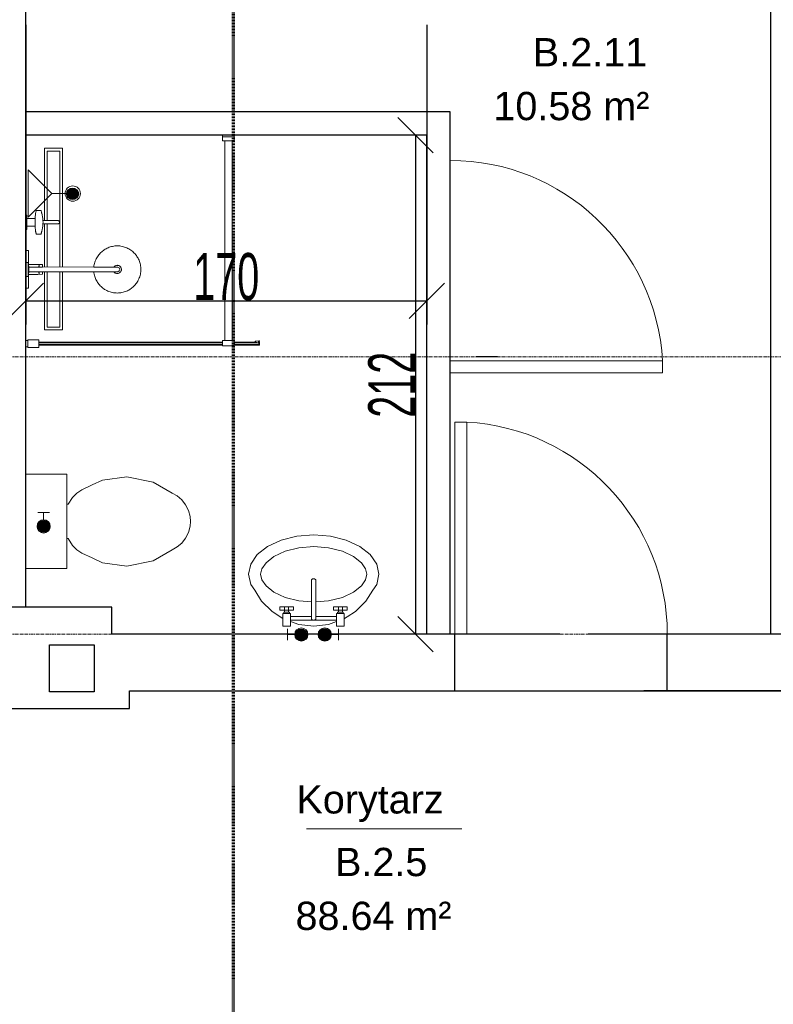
# Model space of a CAD drawing. Header units: millimetres. Extents: x -57334 to 14098, y -25409 to 16656.
# Tile 35 of 50: x -22019 to -18823, y -5139 to -962. Entities that reach past the tile are written whole.
import ezdxf
from ezdxf.lldxf.tags import DXFTag

# ---------------------------------------------------------------- set-up
doc = ezdxf.new("R2010")
doc.units = ezdxf.units.MM
doc.linetypes.add('Kreska', pattern=[6.35, 3.175, -3.175])
doc.linetypes.add('Linia siatki', pattern=[22.225, 12.7, -3.175, 3.175, -3.175])
for name, color, linetype, lineweight in [('A-ANNO-DIMS', 7, 'Continuous', 5), ('A-AREA-IDEN', 7, 'Continuous', 5), ('A-DETL-GENF', 7, 'Continuous', 5), ('A-DOOR', 7, 'Continuous', 5), ('A-WALL', 7, 'Continuous', 5), ('G-ANNO-SYMB', 7, 'Continuous', 5), ('IS_Odbiorniki', 7, 'SOLID', 18), ('P-SANR-FIXT', 7, 'Continuous', 5), ('S-GRID', 7, 'Continuous', 5)]:
    doc.layers.add(name, color=color, linetype=linetype, lineweight=lineweight)
doc.layers.add('Default', color=7, linetype='Continuous')
doc.layers.add('IS_Ciepła_woda', color=1, linetype='DASHDOT', lineweight=30, true_color=0xff0000)
doc.styles.add('Arial_3', font='arial.ttf', dxfattribs={"height": 120})
doc.styles.add('Arial_5', font='arial.ttf', dxfattribs={"width": 0.6, "height": 200})
tags = doc.linetypes.add('DASHDOT', pattern=[20, 10, -5, 0, -5]).pattern_tags.tags
tags[10:11] = [DXFTag(74, 4), DXFTag(75, 0), DXFTag(340, '0'), DXFTag(46, 0.0), DXFTag(50, 0.0), DXFTag(44, 0.0), DXFTag(45, 0.0)]
tags[8:9] = [DXFTag(74, 4), DXFTag(75, 0), DXFTag(340, '0'), DXFTag(46, 0.0), DXFTag(50, 0.0), DXFTag(44, 0.0), DXFTag(45, 0.0)]
tags[6:7] = [DXFTag(74, 4), DXFTag(75, 0), DXFTag(340, '0'), DXFTag(46, 0.0), DXFTag(50, 0.0), DXFTag(44, 0.0), DXFTag(45, 0.0)]
tags[4:5] = [DXFTag(74, 4), DXFTag(75, 0), DXFTag(340, '0'), DXFTag(46, 0.0), DXFTag(50, 0.0), DXFTag(44, 0.0), DXFTag(45, 0.0)]
tags = doc.linetypes.add('SOLID', pattern=[10, 10, 0]).pattern_tags.tags
tags[6:7] = [DXFTag(74, 4), DXFTag(75, 0), DXFTag(340, '0'), DXFTag(46, 0.0), DXFTag(50, 0.0), DXFTag(44, 0.0), DXFTag(45, 0.0)]
tags[4:5] = [DXFTag(74, 4), DXFTag(75, 0), DXFTag(340, '0'), DXFTag(46, 0.0), DXFTag(50, 0.0), DXFTag(44, 0.0), DXFTag(45, 0.0)]
doc.dimstyles.new('standard_wielkość_otworów', dxfattribs={"dimscale": 304.8, "dimtxt": 204.05188, "dimasz": 0.492126, "dimexe": 0.328084, "dimexo": 0.0625, "dimgap": 0, "dimtad": 1, "dimdec": 0, "dimlfac": 0.1, "dimzin": 0, "dimdsep": 46, "dimtxsty": 'Arial_5', "dimblk1": 'OBLIQUE', "dimblk2": 'OBLIQUE', "dimsah": 1, "dimcen": 0.09, "dimazin": 0, "dimtfac": 1, "dimtdec": 4, "dimtix": 1, "dimtmove": 0, "dimatfit": 3, "dimfxl": 0.328084, "dimfxlon": 1, "dimtvp": 1, "dimtolj": 1, "dimtzin": 0, "dimarcsym": 2})

# ---------------------------------------------------------------- blocks, each defined once
blk = doc.blocks.new('AN_pomieszczenia - Room Tag With Area-359654-RZUT PIĘTRA II')
at = {"layer": 'A-AREA-IDEN'}
for p in [(-3.295, 0), (3.295, 0)]:
    blk.add_line(p, (0, 0), dxfattribs=at)
blk = doc.blocks.new('M_Jednoskrzydłowe płytowe - 90-1643404-RZUT PIĘTRA II')
at = {"layer": 'A-DOOR', "lineweight": 18}
for p, q in [((399, 120), (399, 1020.2)), ((450, 1020.2), (399, 1020.2)), ((450, 120), (450, 1020.2)), ((450, 120), (399, 120))]:
    blk.add_line(p, q, dxfattribs=at)
at = {"layer": 'A-DOOR'}
blk.add_arc((450, 120), 901.7, 93.2424, 180, dxfattribs=at)
blk = doc.blocks.new('Sanitary_Showers_Roca_T-500-Pack-Basic-Thermostatic - T-500 Pack Basic Thermostatic-822852-Rzut Parteru')
at = {"layer": 'A-DETL-GENF'}
for p, q in [((63, 0), (-4.7, 0)), ((-4.7, 0), (-4.7, -13)), ((85.3, 0), (63, 0)), ((155.3, 0), (85.3, 0)), ((-123.6, -0.1), (-154.7, -0.1)), ((-154.7, -0.1), (-154.7, -6.1)), ((-154.7, -6.1), (-140.7, -6.1)), ((-144.1, -41.7), (-147.7, -41.9)), ((-140.7, -41.5), (-144.1, -41.7)), ((-140.7, -6.1), (-140.7, -41.5)), ((-140.7, -6.1), (-108.7, -6.1)), ((-134.3, -41.3), (-140.7, -41.5)), ((-127.9, -41.2), (-134.3, -41.3)), ((-121.5, -41.2), (-127.9, -41.2)), ((-94.7, -0.1), (-123.6, -0.1)), ((-115.1, -41.3), (-121.5, -41.2)), ((-108.7, -41.5), (-115.1, -41.3)), ((-108.7, -41.5), (-108.7, -6.1)), ((-108.7, -6.1), (-94.7, -6.1)), ((-105.4, -41.7), (-108.7, -41.5)), ((-101.8, -41.9), (-105.4, -41.7)), ((-94.7, -6.1), (-94.7, -0.1)), ((-4.7, -13), (53.8, -13)), ((45.3, -0.1), (45.3, -12.1)), ((45.3, -12.1), (105.3, -12.1)), ((53.8, -13), (54, -29.1)), ((53.8, -13), (61.3, -13)), ((54, -29.1), (54, -31.8)), ((54, -31.8), (54.3, -52.5)), ((61.3, -12.1), (61.3, -14.6)), ((61.3, -14.6), (89.3, -14.6)), ((65, -14.6), (65, -73.3)), ((89.3, -12.1), (75.3, -12.1)), ((85.6, -73.3), (85.6, -14.6)), ((89.3, -14.6), (89.3, -12.1)), ((96.8, -13), (89.3, -13)), ((96.3, -52.5), (96.5, -31.8)), ((96.5, -29.1), (96.8, -13)), ((96.5, -31.8), (96.5, -29.1)), ((96.8, -13), (155.3, -13)), ((105.3, -12.1), (105.3, -0.1)), ((155.3, -13), (155.3, 0)), ((-174.7, -47), (-175.3, -48)), ((-175.3, -48), (-175.3, -65.1)), ((-175.3, -65.1), (-174.7, -66.2)), ((-173.9, -46.4), (-174.7, -47)), ((-174.7, -66.2), (-173.9, -66.7)), ((-172.8, -45.9), (-173.9, -46.4)), ((-173.9, -66.7), (-172.8, -67.2)), ((-171.4, -45.4), (-172.8, -45.9)), ((-172.8, -67.2), (-171.4, -67.7)), ((-169.8, -44.9), (-171.4, -45.4)), ((-171.4, -67.7), (-169.8, -68.2)), ((-167.8, -44.5), (-169.8, -44.9)), ((-169.8, -68.2), (-167.8, -68.7)), ((-165.6, -44), (-167.8, -44.5)), ((-167.8, -68.7), (-165.5, -69.1)), ((-163.2, -43.6), (-165.6, -44)), ((-165.5, -69.1), (-164, -69.6)), ((-164, -69.6), (-163.1, -69.8)), ((-160.5, -43.2), (-163.2, -43.6)), ((-163.1, -69.8), (-156.8, -71.3)), ((-157.6, -42.8), (-160.5, -43.2)), ((-154.4, -42.5), (-157.6, -42.8)), ((-156.8, -71.3), (-155.8, -71.5)), ((-155.8, -71.5), (-154.8, -71.7)), ((-154.8, -71.7), (-149.8, -72.7)), ((-151.1, -42.2), (-154.4, -42.5)), ((-147.7, -41.9), (-151.1, -42.2)), ((-149.8, -72.7), (-148.9, -72.8)), ((-148.9, -72.8), (-147.9, -73)), ((-147.9, -73), (-146.8, -73.1)), ((-146.8, -73.1), (-142.4, -73.8)), ((-142.4, -73.8), (-141.6, -73.9)), ((-141.6, -73.9), (-140.6, -74)), ((-140.6, -74), (-139.6, -74.1)), ((-139.6, -74.1), (-138.6, -74.2)), ((-138.6, -74.2), (-137.6, -74.3)), ((-137.6, -74.3), (-136.5, -74.3)), ((-136.5, -74.3), (-133.6, -74.6)), ((-133.6, -74.6), (-132.8, -74.6)), ((-132.8, -74.6), (-131.7, -74.7)), ((-131.7, -74.7), (-131.7, -80.5)), ((-131.7, -74.7), (-128.9, -74.8)), ((-131.7, -80.5), (-131.7, -86)), ((-128.9, -74.8), (-126.1, -74.9)), ((-126.1, -74.9), (-123.3, -74.9)), ((-123.3, -74.9), (-120.5, -74.8)), ((-120.5, -74.8), (-117.7, -74.7)), ((-117.7, -74.7), (-116.7, -74.6)), ((-117.7, -109.6), (-117.7, -74.7)), ((-116.7, -74.6), (-115.8, -74.6)), ((-115.8, -74.6), (-112.9, -74.3)), ((-112.9, -74.3), (-111.8, -74.3)), ((-111.8, -74.3), (-110.8, -74.2)), ((-110.8, -74.2), (-109.8, -74.1)), ((-109.8, -74.1), (-108.8, -74)), ((-108.8, -74), (-107.9, -73.9)), ((-107.9, -73.9), (-107, -73.7)), ((-107, -73.7), (-102.6, -73.1)), ((-102.6, -73.1), (-101.5, -73)), ((-98.3, -42.2), (-101.8, -41.9)), ((-101.5, -73), (-100.5, -72.8)), ((-100.5, -72.8), (-99.6, -72.7)), ((-99.6, -72.7), (-94.7, -71.7)), ((-95, -42.5), (-98.3, -42.2)), ((-91.9, -42.8), (-95, -42.5)), ((-94.7, -71.7), (-93.6, -71.5)), ((-93.6, -71.5), (-92.6, -71.3)), ((-92.6, -71.3), (-86.4, -69.8)), ((-89, -43.2), (-91.9, -42.8)), ((-86.3, -43.6), (-89, -43.2)), ((-86.4, -69.8), (-85.4, -69.5)), ((-83.8, -44), (-86.3, -43.6)), ((-85.4, -69.5), (-83.9, -69.1)), ((-83.9, -69.1), (-81.6, -68.6)), ((-81.6, -44.4), (-83.8, -44)), ((-79.7, -44.9), (-81.6, -44.4)), ((-81.6, -68.6), (-79.6, -68.2)), ((-78, -45.4), (-79.7, -44.9)), ((-79.6, -68.2), (-78, -67.7)), ((-76.6, -45.9), (-78, -45.4)), ((-78, -67.7), (-76.6, -67.2)), ((-75.5, -46.4), (-76.6, -45.9)), ((-76.6, -67.2), (-75.5, -66.7)), ((-74.8, -46.9), (-75.5, -46.4)), ((-75.5, -66.7), (-74.8, -66.1)), ((-74.1, -48), (-74.8, -46.9)), ((-74.8, -66.1), (-74.1, -65.1)), ((-74.1, -65.1), (-74.1, -48)), ((54.3, -52.5), (54.7, -73.3)), ((54.4, -57.9), (65, -57.9)), ((54.7, -73.3), (65, -73.3)), ((60.3, -57.9), (59.5, -57.9)), ((60.3, -73.2), (59.5, -73.3)), ((61.1, -57.8), (60.3, -57.9)), ((61.1, -73.1), (60.3, -73.2)), ((61.9, -57.6), (61.1, -57.8)), ((61.9, -73), (61.1, -73.1)), ((62.6, -57.4), (61.9, -57.6)), ((62.6, -72.8), (61.9, -73)), ((63.4, -57.2), (62.6, -57.4)), ((63.4, -72.6), (62.6, -72.8)), ((64.2, -57), (63.4, -57.2)), ((64.2, -72.3), (63.4, -72.6)), ((65, -56.7), (64.2, -57)), ((65, -72.1), (64.2, -72.3)), ((65, -73.3), (64.8, -290.3)), ((86.4, -56.9), (85.6, -56.7)), ((85.6, -57.9), (96.2, -57.9)), ((86.4, -72.3), (85.6, -72)), ((85.6, -290.3), (85.6, -73.3)), ((85.6, -73.3), (95.8, -73.3)), ((87.2, -57.2), (86.4, -56.9)), ((87.2, -72.5), (86.4, -72.3)), ((88, -57.4), (87.2, -57.2)), ((88, -72.7), (87.2, -72.5)), ((88.8, -57.6), (88, -57.4)), ((88.8, -72.9), (88, -72.7)), ((89.6, -57.8), (88.8, -57.6)), ((89.6, -73.1), (88.8, -72.9)), ((90.4, -57.9), (89.6, -57.8)), ((90.4, -73.2), (89.6, -73.1)), ((91.3, -57.9), (90.4, -57.9)), ((91.3, -73.3), (90.4, -73.2)), ((95.8, -73.3), (96.3, -52.5)), ((-131.7, -86), (-131.7, -88.8)), ((-131.7, -88.8), (-131.7, -91.8)), ((-131.7, -91.8), (-131.7, -96.5)), ((-131.7, -96.5), (-131.7, -101.5)), ((-131.7, -101.5), (-131.7, -116.3)), ((-131.7, -116.3), (-131.7, -138.6)), ((-117.7, -121.5), (-117.7, -109.6)), ((-117.7, -130.3), (-117.7, -121.5)), ((-131.7, -138.6), (-131.5, -139.9)), ((-131.5, -139.9), (-131.1, -141.1)), ((-131.1, -141.1), (-130.4, -142.3)), ((-130.4, -142.3), (-129.5, -143.4)), ((-129.5, -143.4), (-127.2, -144.9)), ((-127.2, -144.9), (-126, -145.3)), ((-126, -145.3), (-124.7, -145.5)), ((-124.7, -145.5), (-123.4, -145.3)), ((-123.4, -145.3), (-122.1, -144.9)), ((-122.1, -144.9), (-119.9, -143.3)), ((-119.9, -143.3), (-119, -142.3)), ((-119, -142.3), (-118.3, -141.1)), ((-118.3, -141.1), (-117.8, -139.9)), ((-117.8, -139.9), (-117.7, -138.6)), ((-117.7, -136.7), (-117.7, -130.3)), ((-117.7, -138.6), (-117.7, -136.7)), ((54.6, -291.9), (49.5, -293.1)), ((59.6, -291), (54.6, -291.9)), ((64.8, -290.3), (59.6, -291)), ((65, -290.3), (65, -385.5)), ((90.3, -290.9), (85.6, -290.3)), ((85.6, -385.5), (85.6, -290.3)), ((95.3, -291.8), (90.3, -290.9)), ((100.2, -292.9), (95.3, -291.8)), ((-5.6, -331), (-8.2, -334.6)), ((-2.9, -327.4), (-5.6, -331)), ((0, -324), (-2.9, -327.4)), ((3.1, -320.6), (0, -324)), ((6.4, -317.2), (3.1, -320.6)), ((10, -314.1), (6.4, -317.2)), ((13.7, -311), (10, -314.1)), ((17.6, -308.1), (13.7, -311)), ((21.7, -305.3), (17.6, -308.1)), ((26, -302.8), (21.7, -305.3)), ((30.4, -300.4), (26, -302.8)), ((35, -298.2), (30.4, -300.4)), ((39.7, -296.3), (35, -298.2)), ((44.6, -294.6), (39.7, -296.3)), ((49.5, -293.1), (44.6, -294.6)), ((104.9, -294.3), (100.2, -292.9)), ((109.5, -295.8), (104.9, -294.3)), ((114, -297.6), (109.5, -295.8)), ((118.4, -299.5), (114, -297.6)), ((122.5, -301.6), (118.4, -299.5)), ((126.6, -303.9), (122.5, -301.6)), ((130.4, -306.3), (126.6, -303.9)), ((134.1, -308.9), (130.4, -306.3)), ((137.6, -311.6), (134.1, -308.9)), ((141.1, -314.5), (137.6, -311.6)), ((144.5, -317.6), (141.1, -314.5)), ((147.8, -320.9), (144.5, -317.6)), ((151, -324.4), (147.8, -320.9)), ((154.1, -328.2), (151, -324.4)), ((157, -332.1), (154.1, -328.2)), ((159.7, -336.2), (157, -332.1)), ((-23.6, -374.7), (-24.2, -379.7)), ((-22.7, -369.8), (-23.6, -374.7)), ((-21.6, -364.9), (-22.7, -369.8)), ((-20.2, -360.1), (-21.6, -364.9)), ((-18.7, -355.5), (-20.2, -360.1)), ((-16.9, -351), (-18.7, -355.5)), ((-15, -346.7), (-16.9, -351)), ((-12.8, -342.5), (-15, -346.7)), ((-10.6, -338.5), (-12.8, -342.5)), ((-8.2, -334.6), (-10.6, -338.5)), ((65, -375.6), (63, -377.3)), ((87.6, -377.3), (85.6, -375.6)), ((162.3, -340.5), (159.7, -336.2)), ((164.7, -344.9), (162.3, -340.5)), ((166.8, -349.5), (164.7, -344.9)), ((168.8, -354.2), (166.8, -349.5)), ((170.5, -359.1), (168.8, -354.2)), ((171.9, -364), (170.5, -359.1)), ((173.1, -369), (171.9, -364)), ((174.1, -374.1), (173.1, -369)), ((174.7, -379.3), (174.1, -374.1)), ((-24.6, -384.8), (-24.7, -390)), ((-24.7, -390), (-24.6, -395.1)), ((-24.2, -379.7), (-24.6, -384.8)), ((-24.6, -395.1), (-24.2, -400.3)), ((-24.2, -400.3), (-23.5, -405.4)), ((-23.5, -405.4), (-22.5, -410.5)), ((-22.5, -410.5), (-21.3, -415.5)), ((-21.3, -415.5), (-19.9, -420.5)), ((58.2, -386.3), (57.8, -388.8)), ((57.8, -388.8), (57.9, -391.4)), ((57.9, -391.4), (58.3, -393.9)), ((58.9, -383.8), (58.2, -386.3)), ((58.3, -393.9), (59.1, -396.4)), ((59.9, -381.4), (58.9, -383.8)), ((59.1, -396.4), (60.3, -398.7)), ((61.3, -379.3), (59.9, -381.4)), ((60.3, -398.7), (61.7, -400.8)), ((63, -377.3), (61.3, -379.3)), ((61.7, -400.8), (63.5, -402.7)), ((63.5, -402.7), (65.5, -404.3)), ((65, -385.5), (65.3, -392.3)), ((65.3, -392.3), (69, -397.9)), ((65.5, -404.3), (67.8, -405.6)), ((67.8, -405.6), (70.2, -406.5)), ((69, -397.9), (75.3, -400.1)), ((70.2, -406.5), (72.7, -407.1)), ((72.7, -407.1), (75.3, -407.3)), ((75.3, -400.1), (81.6, -397.9)), ((75.3, -407.3), (77.9, -407.1)), ((77.9, -407.1), (80.4, -406.5)), ((80.4, -406.5), (82.8, -405.6)), ((81.6, -397.9), (85.3, -392.3)), ((82.8, -405.6), (85, -404.3)), ((85, -404.3), (87.1, -402.7)), ((85.3, -392.3), (85.6, -385.5)), ((87.1, -402.7), (88.8, -400.8)), ((89.3, -379.3), (87.6, -377.3)), ((88.8, -400.8), (90.3, -398.7)), ((90.7, -381.4), (89.3, -379.3)), ((90.3, -398.7), (91.5, -396.4)), ((91.7, -383.8), (90.7, -381.4)), ((91.5, -396.4), (92.3, -393.9)), ((92.4, -386.3), (91.7, -383.8)), ((92.3, -393.9), (92.7, -391.4)), ((92.8, -388.8), (92.4, -386.3)), ((92.7, -391.4), (92.8, -388.8)), ((170.8, -419.4), (172.1, -414.6)), ((172.1, -414.6), (173.3, -409.8)), ((173.3, -409.8), (174.2, -404.8)), ((174.2, -404.8), (174.8, -399.8)), ((175.1, -384.4), (174.7, -379.3)), ((174.8, -399.8), (175.2, -394.7)), ((175.3, -389.6), (175.1, -384.4)), ((175.2, -394.7), (175.3, -389.6)), ((-19.9, -420.5), (-18.2, -425.3)), ((-18.2, -425.3), (-16.2, -430)), ((-16.2, -430), (-14.1, -434.6)), ((-14.1, -434.6), (-11.7, -439.1)), ((-11.7, -439.1), (-9.1, -443.3)), ((-9.1, -443.3), (-6.4, -447.5)), ((-6.4, -447.5), (-3.5, -451.4)), ((-3.5, -451.4), (-0.4, -455.1)), ((-0.4, -455.1), (2.8, -458.6)), ((2.8, -458.6), (6.1, -461.9)), ((144.1, -462.3), (147.5, -459)), ((147.5, -459), (150.6, -455.6)), ((150.6, -455.6), (153.5, -452.1)), ((153.5, -452.1), (156.2, -448.5)), ((156.2, -448.5), (158.7, -444.9)), ((158.7, -444.9), (161.1, -441)), ((161.1, -441), (163.4, -437)), ((163.4, -437), (165.5, -432.8)), ((165.5, -432.8), (167.5, -428.5)), ((167.5, -428.5), (169.2, -424)), ((169.2, -424), (170.8, -419.4)), ((6.1, -461.9), (9.5, -465.1)), ((9.5, -465.1), (13, -468)), ((13, -468), (16.5, -470.7)), ((16.5, -470.7), (20.2, -473.2)), ((20.2, -473.2), (24, -475.6)), ((24, -475.6), (28, -477.9)), ((28, -477.9), (32.2, -480)), ((32.2, -480), (36.6, -482)), ((36.6, -482), (41, -483.7)), ((41, -483.7), (45.7, -485.3)), ((45.7, -485.3), (50.4, -486.6)), ((50.4, -486.6), (55.3, -487.7)), ((55.3, -487.7), (60.2, -488.6)), ((60.2, -488.6), (65.3, -489.3)), ((65.3, -489.3), (70.4, -489.6)), ((70.4, -489.6), (75.5, -489.8)), ((75.5, -489.8), (80.6, -489.6)), ((80.6, -489.6), (85.8, -489.2)), ((85.8, -489.2), (90.9, -488.5)), ((90.9, -488.5), (96, -487.6)), ((96, -487.6), (101.1, -486.4)), ((101.1, -486.4), (106, -484.9)), ((106, -484.9), (110.8, -483.2)), ((110.8, -483.2), (115.6, -481.3)), ((115.6, -481.3), (120.2, -479.1)), ((120.2, -479.1), (124.6, -476.8)), ((124.6, -476.8), (128.9, -474.2)), ((128.9, -474.2), (133, -471.4)), ((133, -471.4), (136.9, -468.5)), ((136.9, -468.5), (140.6, -465.5)), ((140.6, -465.5), (144.1, -462.3))]:
    blk.add_line(p, q, dxfattribs=at)
blk = doc.blocks.new('Plumbing_Drainage_Roca_IN-WALL-950-IN-DRAIN-CHANNEL-Installatio - IN-WALL 950 IN-DRAIN CHANNEL - Installation drainage kit-V29-Rzut Parteru')
at = {"layer": 'A-DETL-GENF'}
for p, q in [((-385.7, 39.3), (-385.7, -38.1)), ((-78, 39.3), (-385.7, 39.3)), ((-78, 39.3), (-385.7, 39.3)), ((-385.7, 39.3), (-385.7, -38.1)), ((-78, 27.3), (-373.4, 27.3)), ((-373.4, 27.3), (-373.4, -26)), ((118.7, 39.3), (-63.9, 39.3)), ((118.7, 39.3), (-63.9, 39.3)), ((118.7, 27.3), (-63.9, 27.3)), ((385.8, 39.3), (139.3, 39.3)), ((385.8, 39.3), (139.3, 39.3)), ((373.6, 27.3), (139.3, 27.3)), ((373.6, -26), (373.6, 27.3)), ((385.8, -38.1), (385.8, 39.3)), ((385.8, -38.1), (385.8, 39.3)), ((-385.7, -38.1), (118.6, -38.1)), ((-385.7, -38.1), (118.6, -38.1)), ((-373.4, -26), (118.7, -26)), ((139.3, -26), (373.6, -26)), ((139.3, -38.1), (385.8, -38.1)), ((139.3, -38.1), (385.8, -38.1))]:
    blk.add_line(p, q, dxfattribs=at)
blk = doc.blocks.new('Sanitary_Shower-screens_Shower-wall-Square_100_GB51SRWL10 _1_ - 1000 mm_ Chromed Profiles-830542-Rzut Parteru')
at = {"layer": 'P-SANR-FIXT', "color": 13, "true_color": 0xcb6b69}
for p, q in [((11, 898), (1, 898)), ((11, 899), (11, 898)), ((11, 898), (11, 870)), ((56.5, 900), (12, 900)), ((58, 869.5), (58, 898.5)), ((837, 890.5), (58, 890.5)), ((58, 890.5), (58, 877.5)), ((837, 887), (58, 887)), ((58, 887), (58, 881)), ((58, 881), (837, 881)), ((58, 877.5), (837, 877.5)), ((887, 893), (837, 893)), ((837, 893), (837, 870)), ((887, 870), (887, 893)), ((993.5, 890.5), (887, 890.5)), ((991.5, 887), (887, 887)), ((887, 881), (991.5, 881)), ((887, 877.5), (981.3, 877.5)), ((981.1, 876.9), (978.3, 877.2)), ((980, 888.6), (979.9, 887.1)), ((979.9, 887.1), (991.8, 888.3)), ((991.8, 879.7), (979.9, 880.9)), ((979.9, 880.9), (979.9, 879.8)), ((979.9, 879.8), (981.8, 879.6)), ((991.4, 889.5), (980, 888.6)), ((981.8, 879.6), (981.1, 876.9)), ((988.9, 876), (989.6, 878.9)), ((989.3, 877.5), (993.5, 877.5)), ((989.6, 878.9), (991.3, 878.6)), ((991.5, 881), (991.5, 887)), ((991.8, 888.3), (991.8, 879.7)), ((993, 880.1), (993, 888)), ((993.5, 877.5), (993.5, 890.5)), ((1, 870), (11, 870)), ((11, 870), (11, 869)), ((12, 868), (56.5, 868)), ((837, 870), (887, 870)), ((846.5, 870), (846.5, 23)), ((877.5, 23), (877.5, 870)), ((977.8, 872.6), (991.1, 871.2)), ((991.5, 875.7), (988.9, 876)), ((846.5, 23), (837, 23)), ((837, 23), (837, 0)), ((837, 0), (887, 0)), ((838, 6), (888, 6)), ((846.5, 23), (877.5, 23)), ((887, 23), (877.5, 23)), ((887, 0), (887, 23))]:
    blk.add_line(p, q, dxfattribs=at)
for centre, radius, start, end in [((12, 899), 1, 90, 180), ((56.5, 898.5), 1.5, 0, 90), ((978, 874.9), 2.29, 83.0727, 263.758), ((991.5, 880.1), 1.52, 261.8239, 359.9691), ((991.5, 888), 1.51, 2.4505, 94.355), ((12, 869), 1, 180, 270), ((56.5, 869.5), 1.5, 270, 360), ((991.3, 873.5), 2.28, 263.758, 84.1208)]:
    blk.add_arc(centre, radius, start, end, dxfattribs=at)
blk = doc.blocks.new('A$C4DF32C06')
at = {"layer": 'IS_Odbiorniki', "ltscale": 10}
h = blk.add_hatch(color=256, dxfattribs=at)
h.dxf.hatch_style = 1
edge = h.paths.add_edge_path()
edge.add_arc((28.2, 28.2), 28.2, 0, 360)
for points in [[(56.5, 28.2), (86.6, 28.2), (86.6, 52.7)], [(56.5, 28.2), (86.6, 28.2), (86.6, 3.8)]]:
    blk.add_lwpolyline(points, dxfattribs=at)
blk.add_circle((28.2, 28.2), 28.2, dxfattribs=at)
blk = doc.blocks.new('M_Jednoskrzydłowe płytowe - 90-1500678-RZUT PIĘTRA II')
at = {"layer": 'A-DOOR', "lineweight": 18}
for p, q in [((399, 150), (399, 1050.2)), ((450, 1050.2), (399, 1050.2)), ((450, 150), (450, 1050.2)), ((450, 150), (399, 150))]:
    blk.add_line(p, q, dxfattribs=at)
at = {"layer": 'A-DOOR'}
blk.add_arc((450, 150), 901.7, 93.2424, 180, dxfattribs=at)
blk = doc.blocks.new('_Oblique')
at = {"color": 0, "linetype": 'ByBlock', "lineweight": -2}
blk.add_line((-0.5, -0.5), (0.5, 0.5), dxfattribs=at)
blk = doc.blocks.new('*D267')
at = {"layer": 'A-ANNO-DIMS', "color": 0, "lineweight": -2, "transparency": 16777216}
for p, q in [((-21993.4, -983.9), (-21993.4, -2255.7)), ((-20293.4, -983.9), (-20293.4, -2255.7)), ((-21993.4, -2155.7), (-20293.4, -2155.7))]:
    blk.add_line(p, q, dxfattribs=at)
at = {"layer": 'Defpoints', "color": 0, "transparency": 16777216}
for p in [(-21993.4, -964.8), (-20293.4, -964.8), (-20293.4, -2155.7)]:
    blk.add_point(p, dxfattribs=at)
at = {"layer": 'A-ANNO-DIMS', "color": 0, "lineweight": -2, "transparency": 16777216, "xscale": 150, "yscale": 150, "zscale": 150, "rotation": 180}
blk.add_blockref('_Oblique', (-21993.4, -2155.7), dxfattribs=at)
at = {"layer": 'A-ANNO-DIMS', "color": 0, "lineweight": -2, "transparency": 16777216, "xscale": 150, "yscale": 150, "zscale": 150}
blk.add_blockref('_Oblique', (-20293.4, -2155.7), dxfattribs=at)
at = {"layer": 'A-ANNO-DIMS', "color": 0, "transparency": 16777216, "insert": (-21143.4, -2053.6), "char_height": 200, "attachment_point": 5, "style": 'Arial_5'}
blk.add_mtext('\\A1;170', dxfattribs=at)
blk = doc.blocks.new('*D268')
at = {"layer": 'A-ANNO-DIMS', "color": 0, "lineweight": -2, "transparency": 16777216}
for p, q in [((-20312.5, -1452.9), (-20440.9, -1452.9)), ((-20340.9, -1452.9), (-20340.9, -3569.4)), ((-20312.5, -3569.4), (-20440.9, -3569.4))]:
    blk.add_line(p, q, dxfattribs=at)
at = {"layer": 'Defpoints', "color": 0, "transparency": 16777216}
for p in [(-20293.4, -1452.9), (-20340.9, -3569.4), (-20293.4, -3569.4)]:
    blk.add_point(p, dxfattribs=at)
at = {"layer": 'A-ANNO-DIMS', "color": 0, "lineweight": -2, "transparency": 16777216, "xscale": 150, "yscale": 150, "zscale": 150}
for p, rotation in [((-20340.9, -1452.9), 90), ((-20340.9, -3569.4), 270)]:
    blk.add_blockref('_Oblique', p, dxfattribs=dict(at, rotation=rotation))
at = {"layer": 'A-ANNO-DIMS', "color": 0, "transparency": 16777216, "insert": (-20441.3, -2511.1), "char_height": 200, "attachment_point": 5, "rotation": 90, "style": 'Arial_5'}
blk.add_mtext('\\A1;212', dxfattribs=at)

msp = doc.modelspace()

# ---------------------------------------------------------------- hatches: boundary and pattern name
at = {"true_color": 0xed1f24}
h = msp.add_hatch(color=240, dxfattribs=at)
h.dxf.hatch_style = 1
edge = h.paths.add_edge_path()
edge.add_arc((-21795.2, -1701.2), 24.5, 0, 360)
h = msp.add_hatch(color=240, dxfattribs=at)
h.dxf.hatch_style = 1
edge = h.paths.add_edge_path()
edge.add_arc((-21917.7, -3111.8), 24.5, 0, 360)
h = msp.add_hatch(color=240, dxfattribs=at)
h.dxf.hatch_style = 1
edge = h.paths.add_edge_path()
edge.add_arc((-20825.4, -3572), 24.5, 0, 360)
h = msp.add_hatch(color=240, dxfattribs=at)
h.dxf.hatch_style = 1
edge = h.paths.add_edge_path()
edge.add_arc((-20725.7, -3571.4), 24.5, 0, 360)

# ---------------------------------------------------------------- linework, layer by layer
for p, q in [((-18833.4, -3569.4), (-18833.4, 1520.6)), ((-20193.4, -1352.9), (-21993.4, -1352.9)), ((-20193.4, -3569.4), (-20193.4, -1352.9)), ((-20293.4, -1452.9), (-21993.4, -1452.9)), ((-20293.4, -3569.4), (-20293.4, -1452.9)), ((-19993.4, -2392.4), (-20083.4, -2392.4)), ((-19728.4, -3569.4), (-20953.4, -3569.4)), ((-20174.6, -3809.4), (-20174.6, -3569.4)), ((-16468.4, -3569.4), (-19608.4, -3569.4)), ((-19272.9, -3809.4), (-19272.9, -3569.4)), ((-18522.9, -3809.4), (-19372.9, -3809.4))]:
    msp.add_line(p, q)
at = {"color": 240, "true_color": 0xed1f24}
for centre in [(-21795.2, -1701.2), (-21917.7, -3111.8), (-20825.4, -3572), (-20725.7, -3571.4)]:
    msp.add_circle(centre, 24.5, dxfattribs=at)
at = {"layer": 'A-WALL', "lineweight": 25}
for p, q in [((-21993.4, -3454.4), (-21993.4, 1524.8)), ((-21628.4, -3454.4), (-22283.4, -3454.4)), ((-21628.4, -3569.4), (-21628.4, -3454.4)), ((-20953.4, -3569.4), (-21628.4, -3569.4)), ((-21893.4, -3614.4), (-21703.4, -3614.4)), ((-21893.4, -3814.4), (-21893.4, -3614.4)), ((-21703.4, -3614.4), (-21703.4, -3814.4)), ((-21703.4, -3814.4), (-21893.4, -3814.4)), ((-21553.4, -3809.4), (-20953.4, -3809.4)), ((-21553.4, -3884.4), (-21553.4, -3809.4)), ((-20953.4, -3809.4), (-18522.9, -3809.4)), ((-22243.4, -3884.4), (-21553.4, -3884.4))]:
    msp.add_line(p, q, dxfattribs=at)
at = {"layer": 'Default', "color": 7, "lineweight": 15, "ltscale": 35, "transparency": 33554687}
for p, q in [((-21995.4, -2891), (-21819.4, -2891)), ((-21819.4, -2891), (-21819.4, -3018)), ((-21711.8, -2936), (-21667.9, -2916)), ((-21564.4, -2901), (-21667.9, -2916)), ((-21453.8, -2924), (-21564.4, -2901)), ((-21776.9, -2971), (-21755.7, -2957)), ((-21755.7, -2957), (-21711.8, -2936)), ((-21373, -2971), (-21453.8, -2924)), ((-21814.3, -3018), (-21795.3, -2989)), ((-21795.3, -2989), (-21776.9, -2971)), ((-21373, -2971), (-21351.1, -2982.8)), ((-21351.1, -2982.8), (-21331.6, -2999.4)), ((-21331.6, -2999.4), (-21315.6, -3020.1)), ((-21819.4, -3018), (-21819.4, -3164)), ((-21819.4, -3018), (-21814.3, -3018)), ((-21315.6, -3020.1), (-21303.7, -3044.2)), ((-21303.7, -3044.2), (-21296.3, -3070.5)), ((-21296.3, -3070.5), (-21294.4, -3091)), ((-21296.3, -3111.5), (-21294.4, -3091)), ((-21294.4, -3091), (-21293.8, -3091)), ((-21303.7, -3137.8), (-21296.3, -3111.5)), ((-21819.4, -3164), (-21819.4, -3291)), ((-21819.4, -3164), (-21814.3, -3164)), ((-21814.3, -3164), (-21795.3, -3193)), ((-21331.6, -3182.6), (-21315.6, -3161.8)), ((-21315.6, -3161.8), (-21303.7, -3137.8)), ((-20910.7, -3170.1), (-20967.9, -3196.7)), ((-20844, -3153.3), (-20910.7, -3170.1)), ((-20772.5, -3147.6), (-20844, -3153.3)), ((-20700.9, -3153.3), (-20772.5, -3147.6)), ((-20634.3, -3170.1), (-20700.9, -3153.3)), ((-20577, -3196.7), (-20634.3, -3170.1)), ((-21795.3, -3193), (-21776.9, -3211)), ((-21776.9, -3211), (-21755.7, -3225)), ((-21373, -3211), (-21453.8, -3258)), ((-21351.1, -3199.2), (-21373, -3211)), ((-21331.6, -3182.6), (-21351.1, -3199.2)), ((-20967.9, -3196.7), (-21011.8, -3231.4)), ((-20835.9, -3202.8), (-20893.9, -3217.4)), ((-20772.5, -3197.8), (-20835.9, -3202.8)), ((-20709.1, -3202.8), (-20772.5, -3197.8)), ((-20651.1, -3217.4), (-20709.1, -3202.8)), ((-20533.1, -3231.4), (-20577, -3196.7)), ((-21755.7, -3225), (-21711.8, -3246)), ((-21711.8, -3246), (-21667.9, -3266)), ((-21453.8, -3258), (-21564.4, -3281)), ((-21011.8, -3231.4), (-21039.4, -3271.8)), ((-20941.5, -3239.6), (-20974.8, -3265.9)), ((-20893.9, -3217.4), (-20941.5, -3239.6)), ((-20603.4, -3239.6), (-20651.1, -3217.4)), ((-20570.1, -3265.9), (-20603.4, -3239.6)), ((-20505.5, -3271.8), (-20533.1, -3231.4)), ((-21819.4, -3291), (-21995.4, -3291)), ((-21667.9, -3266), (-21564.4, -3281)), ((-21039.4, -3271.8), (-21048.8, -3315.2)), ((-20992.6, -3292), (-20997.7, -3315.2)), ((-20974.8, -3265.9), (-20992.6, -3292)), ((-20552.3, -3292), (-20570.1, -3265.9)), ((-20547.3, -3315.2), (-20552.3, -3292)), ((-20496.1, -3315.2), (-20505.5, -3271.8)), ((-21048.8, -3315.2), (-21039.4, -3358.6)), ((-20997.7, -3315.2), (-20992.6, -3338.5)), ((-20992.6, -3338.5), (-20974.8, -3364.5)), ((-20777.1, -3334.4), (-20782.4, -3338.7)), ((-20782.4, -3338.7), (-20782.4, -3360.1)), ((-20777.1, -3334.4), (-20773.3, -3334.4)), ((-20773.3, -3334.4), (-20769.5, -3334.4)), ((-20769.5, -3334.4), (-20764.1, -3338.7)), ((-20769.5, -3334.4), (-20764.1, -3338.7)), ((-20764.1, -3338.7), (-20764.1, -3493.6)), ((-20570.1, -3364.5), (-20552.3, -3338.5)), ((-20552.3, -3338.5), (-20547.3, -3315.2)), ((-20505.5, -3358.6), (-20496.1, -3315.2)), ((-21039.4, -3358.6), (-21022.7, -3383.2)), ((-20994, -3428.7), (-21022.7, -3383.2)), ((-20974.8, -3364.5), (-20941.5, -3390.9)), ((-20782.4, -3360.1), (-20782.4, -3505.7)), ((-20603.4, -3390.9), (-20570.1, -3364.5)), ((-20522.3, -3383.2), (-20551, -3428.7)), ((-20522.3, -3383.2), (-20505.5, -3358.6)), ((-20941.5, -3390.9), (-20893.9, -3413)), ((-20893.9, -3413), (-20835.8, -3427.6)), ((-20709.1, -3427.6), (-20651.1, -3413)), ((-20651.1, -3413), (-20603.4, -3390.9)), ((-20949.1, -3473.4), (-20994, -3428.7)), ((-20915.8, -3467.7), (-20915.8, -3452.8)), ((-20915.8, -3452.8), (-20895.7, -3452.8)), ((-20895.7, -3467.7), (-20895.7, -3452.8)), ((-20895.7, -3452.8), (-20879.1, -3452.8)), ((-20879.1, -3467.7), (-20879.1, -3452.8)), ((-20879.1, -3452.8), (-20858.1, -3452.8)), ((-20858.1, -3452.8), (-20858.1, -3467.7)), ((-20835.8, -3427.6), (-20782.3, -3432)), ((-20764.1, -3432), (-20709.1, -3427.6)), ((-20688.5, -3467.7), (-20688.5, -3452.8)), ((-20688.5, -3452.8), (-20668, -3452.8)), ((-20668, -3467.7), (-20668, -3452.8)), ((-20668, -3452.8), (-20650.9, -3452.8)), ((-20650.9, -3452.8), (-20650.9, -3467.7)), ((-20650.9, -3452.8), (-20630.7, -3452.8)), ((-20630.7, -3452.8), (-20630.7, -3467.7)), ((-20551, -3428.7), (-20595.9, -3473.4)), ((-20902.8, -3502.4), (-20949.1, -3473.4)), ((-20895.7, -3467.7), (-20915.8, -3467.7)), ((-20902.8, -3480.9), (-20899.6, -3480.9)), ((-20902.8, -3535.1), (-20902.8, -3480.9)), ((-20899.6, -3480.9), (-20899.6, -3475.7)), ((-20899.6, -3475.7), (-20895.7, -3475.7)), ((-20899.6, -3480.9), (-20875.2, -3480.9)), ((-20879.1, -3467.7), (-20895.7, -3467.7)), ((-20895.7, -3475.7), (-20895.7, -3467.7)), ((-20879.1, -3475.7), (-20895.7, -3475.7)), ((-20858.1, -3467.7), (-20879.1, -3467.7)), ((-20879.1, -3475.7), (-20879.1, -3467.7)), ((-20879.1, -3475.7), (-20875.2, -3475.7)), ((-20875.2, -3475.7), (-20875.2, -3480.9)), ((-20875.2, -3480.9), (-20871.4, -3480.9)), ((-20871.4, -3535.1), (-20871.4, -3480.9)), ((-20871.4, -3493.6), (-20782.4, -3493.6)), ((-20782.4, -3505.7), (-20777.1, -3510.4)), ((-20769.5, -3510.4), (-20764.1, -3505.7)), ((-20764.1, -3493.6), (-20675.2, -3493.6)), ((-20764.1, -3505.7), (-20764.1, -3493.6)), ((-20668, -3467.7), (-20688.5, -3467.7)), ((-20675.2, -3480.9), (-20671.9, -3480.9)), ((-20675.2, -3480.9), (-20675.2, -3535.1)), ((-20671.9, -3480.9), (-20671.9, -3475.7)), ((-20647.5, -3475.7), (-20671.9, -3475.7)), ((-20671.9, -3480.9), (-20647.5, -3480.9)), ((-20650.9, -3467.7), (-20668, -3467.7)), ((-20668, -3475.7), (-20668, -3467.7)), ((-20668, -3467.7), (-20668, -3467.7)), ((-20630.7, -3467.7), (-20650.9, -3467.7)), ((-20650.9, -3475.7), (-20650.9, -3467.7)), ((-20647.5, -3475.7), (-20647.5, -3480.9)), ((-20647.5, -3480.9), (-20643.8, -3480.9)), ((-20643.8, -3480.9), (-20643.8, -3535.1)), ((-20638.3, -3500.1), (-20643.8, -3503.5)), ((-20630.7, -3495.3), (-20638.3, -3500.1)), ((-20595.9, -3473.4), (-20630.7, -3495.3)), ((-20871.4, -3535.1), (-20902.8, -3535.1)), ((-20871.4, -3510.4), (-20773.3, -3510.4)), ((-20835.5, -3528), (-20871.4, -3515.5)), ((-20772.5, -3535.1), (-20835.5, -3528)), ((-20782.4, -3510.4), (-20777.1, -3510.4)), ((-20777.1, -3510.4), (-20769.5, -3510.4)), ((-20773.3, -3510.4), (-20675.2, -3510.4)), ((-20709.5, -3528), (-20772.5, -3535.1)), ((-20769.5, -3510.4), (-20764.1, -3510.4)), ((-20675.2, -3516.1), (-20709.5, -3528)), ((-20643.8, -3535.1), (-20675.2, -3535.1))]:
    msp.add_line(p, q, dxfattribs=at)
at = {"layer": 'G-ANNO-SYMB', "linetype": 'Kreska', "lineweight": 70}
msp.add_line((-21113, -24302.9), (-21113, 15643.5), dxfattribs=at)
at = {"layer": 'IS_Odbiorniki', "ltscale": 10}
for points in [[(-21982.8, -1599.9), (-21982.8, -1799.9), (-21883.7, -1699.9), (-21982.8, -1599.9)], [(-21883.7, -1699.9), (-21824.2, -1699.9)]]:
    msp.add_lwpolyline(points, dxfattribs=at)
at = {"layer": 'IS_Odbiorniki', "ltscale": 10, "extrusion": (0, 0, -1)}
msp.add_ellipse((-21794.5, -1699.9), major_axis=(32.4, 0), ratio=1, dxfattribs=at)
at = {"layer": 'S-GRID', "linetype": 'Linia siatki'}
for p, q in [((-55866.7, -2392.4), (559.4, -2392.4)), ((-55866.7, -3569.4), (559.4, -3569.4))]:
    msp.add_line(p, q, dxfattribs=at)

# ---------------------------------------------------------------- block references
at = {"layer": 'A-AREA-IDEN', "xscale": 99.99999999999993, "yscale": 99.99999999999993, "zscale": 99.99999999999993}
msp.add_blockref('AN_pomieszczenia - Room Tag With Area-359654-RZUT PIĘTRA II', (-20474, -4395.2), dxfattribs=at)
at = {"layer": 'A-DETL-GENF', "xscale": -1, "rotation": 90}
for name, p in [('Plumbing_Drainage_Roca_IN-WALL-950-IN-DRAIN-CHANNEL-Installatio - IN-WALL 950 IN-DRAIN CHANNEL - Installation drainage kit-V29-Rzut Parteru', (-21875.4, -1892.9)), ('Sanitary_Showers_Roca_T-500-Pack-Basic-Thermostatic - T-500 Pack Basic Thermostatic-822852-Rzut Parteru', (-21995.4, -1946.6))]:
    msp.add_blockref(name, p, dxfattribs=at)
at = {"layer": 'A-DOOR', "rotation": 269.9999999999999}
msp.add_blockref('M_Jednoskrzydłowe płytowe - 90-1500678-RZUT PIĘTRA II', (-20343.4, -2011.1), dxfattribs=at)
at = {"layer": 'A-DOOR', "xscale": -1}
msp.add_blockref('M_Jednoskrzydłowe płytowe - 90-1643404-RZUT PIĘTRA II', (-19724.6, -3689.4), dxfattribs=at)
at = {"layer": 'IS_Ciepła_woda', "color": 240, "true_color": 0xed1f24, "xscale": -1, "rotation": 270}
msp.add_blockref('A$C4DF32C06', (-21946, -3140.1), dxfattribs=at)
at = {"layer": 'IS_Ciepła_woda', "rotation": 180}
msp.add_blockref('A$C4DF32C06', (-20796.8, -3542.5), dxfattribs=at)
at = {"layer": 'IS_Ciepła_woda', "xscale": -1, "rotation": 180}
msp.add_blockref('A$C4DF32C06', (-20753.8, -3542.5), dxfattribs=at)
at = {"layer": 'P-SANR-FIXT', "color": 13, "true_color": 0xcb6b69, "xscale": -1, "rotation": 180}
msp.add_blockref('Sanitary_Shower-screens_Shower-wall-Square_100_GB51SRWL10 _1_ - 1000 mm_ Chromed Profiles-830542-Rzut Parteru', (-21996.4, -1452.9), dxfattribs=at)

# ---------------------------------------------------------------- texts
at = {"layer": 'A-AREA-IDEN', "char_height": 120, "attachment_point": 1, "style": 'Arial_3'}
for s, insert, width in [('B.2.11', (-19843, -1040.4), 513.08), ('10.58 m²', (-20010.4, -1268.7), 857.806), ('Korytarz', (-20845.7, -4209.9), 809.704), ('B.2.5', (-20682.1, -4475.7), 513.08), ('88.64 m²', (-20849.6, -4704), 857.806)]:
    msp.add_mtext(s, dxfattribs=dict(at, insert=insert, width=width))

# ---------------------------------------------------------------- dimensions: what is measured, and where the dimension line sits
at = {"layer": 'A-ANNO-DIMS', "color": 250, "true_color": 0x303030}
dim = msp.add_linear_dim(base=(-20293.4, -2155.7), p1=(-21993.4, -964.8), p2=(-20293.4, -964.8), dimstyle='standard_wielkość_otworów', override={"dimpost": '<>', "dimfxl": 280}, dxfattribs=at)
dim.commit()
dim.dimension.update_dxf_attribs({"geometry": '*D267', "text_midpoint": (-21143.4, -2053.6)})
dim = msp.add_linear_dim(base=(-20340.9, -3569.4), p1=(-20293.4, -1452.9), p2=(-20293.4, -3569.4), angle=90, dimstyle='standard_wielkość_otworów', override={"dimpost": '<>', "dimfxl": 280}, dxfattribs=at)
dim.commit()
dim.dimension.update_dxf_attribs({"geometry": '*D268', "text_midpoint": (-20441.3, -2511.1)})

doc.saveas('drawing.dxf')
